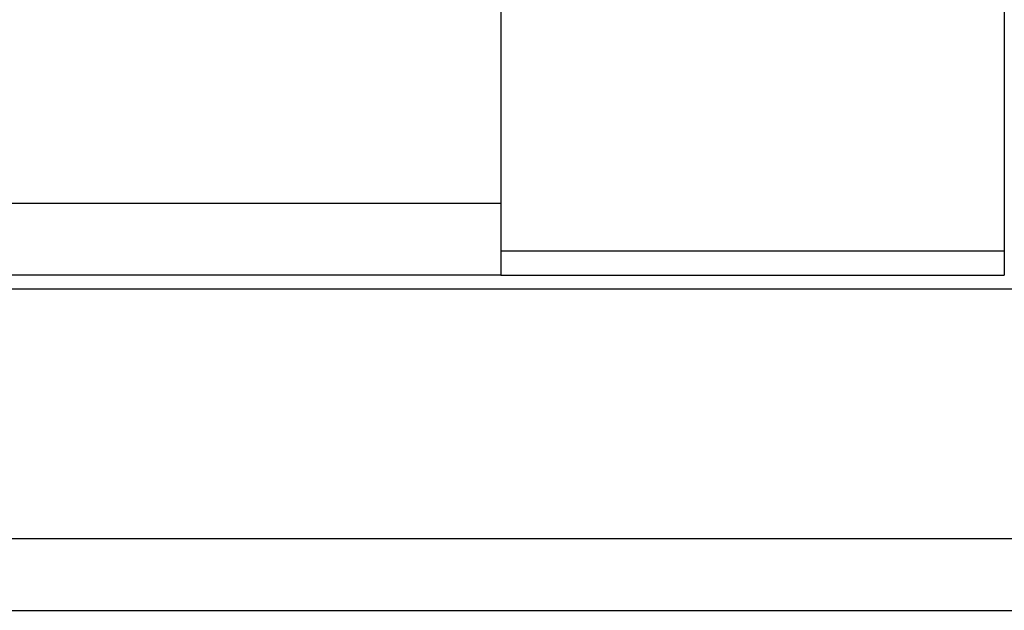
# Model space of a CAD drawing. Header units: millimetres. Extents: x 10 to 393, y 108 to 243.
# Tile 39 of 43: x 295 to 316, y 128 to 141. Entities that reach past the tile are written whole.
import ezdxf

# ---------------------------------------------------------------- set-up
doc = ezdxf.new("R2010")
doc.units = ezdxf.units.MM
doc.header["$LTSCALE"] = 0.15
doc.layers.add('2', color=7, linetype='CONTINUOUS', true_color=0xffffff)
doc.layers.add('OUT', color=3, linetype='CONTINUOUS')

msp = doc.modelspace()

# ---------------------------------------------------------------- linework, layer by layer
at = {"layer": '2', "color": 0, "linetype": 'Continuous'}
for p, q in [((315.626, 169.279), (315.626, 135.279)), ((315.626, 135.779), (305.126, 135.779)), ((305.126, 135.279), (315.626, 135.279)), ((190.19, 134.99), (392.976, 134.99))]:
    msp.add_line(p, q, dxfattribs=at)
at = {"layer": 'OUT', "color": 0}
for p, q in [((305.126, 170.279), (305.126, 135.279)), ((235.826, 136.779), (305.126, 136.779)), ((305.126, 135.279), (235.826, 135.279)), ((191.399, 129.779), (392.976, 129.779)), ((147.976, 128.279), (392.976, 128.279))]:
    msp.add_line(p, q, dxfattribs=at)

doc.saveas('drawing.dxf')
